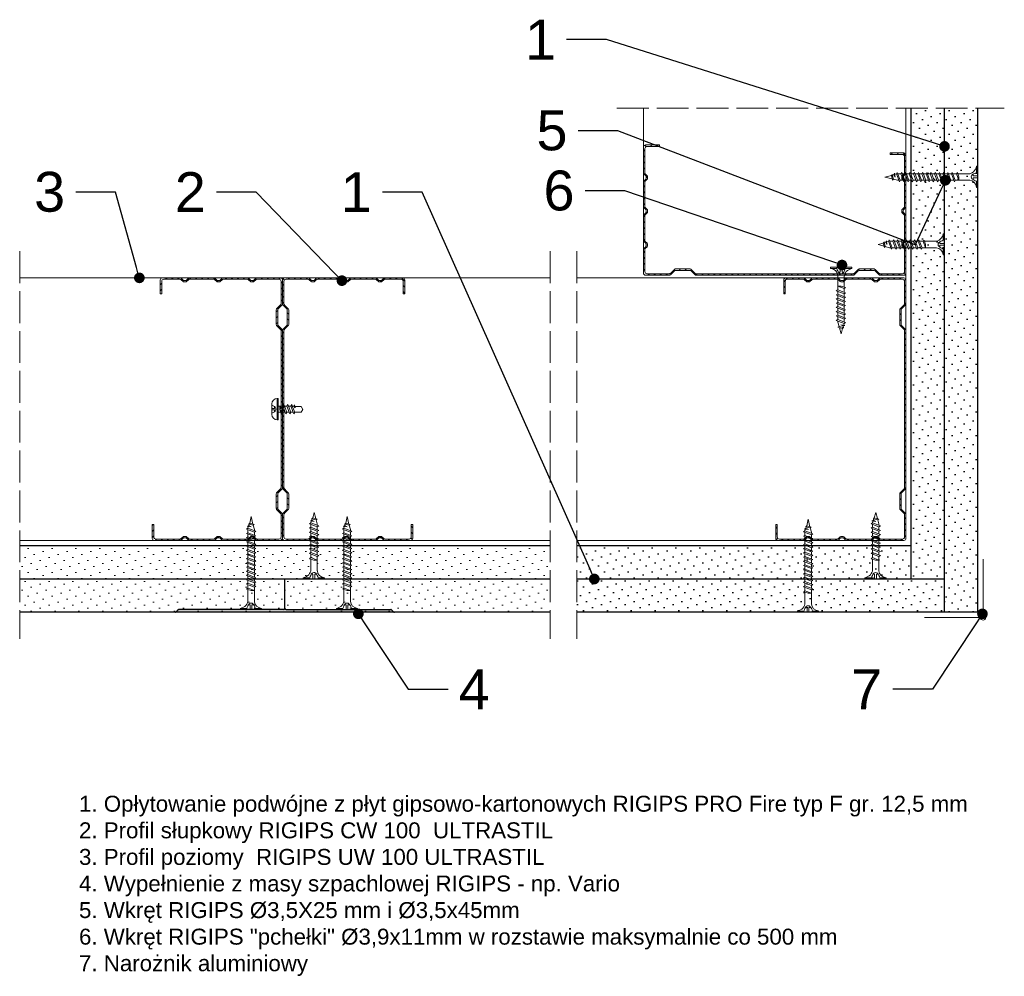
# Model space of a CAD drawing. Header units: millimetres. Extents: x 835 to 3337, y 91 to 2151.
# Tile 8 of 9: x 2962 to 3332, y 855 to 1215. Entities that reach past the tile are written whole.
import ezdxf
from ezdxf import colors
from ezdxf.entities.mleader import LeaderData, LeaderLine
from ezdxf.math import Vec2, Vec3

# ---------------------------------------------------------------- set-up
doc = ezdxf.new("R2010")
doc.units = ezdxf.units.MM
doc.linetypes.add('ACAD_ISO02W100', pattern=[15, 12, -3])
for name, color, linetype, lineweight in [('_RIGIPS AKCESORIA', 7, 'Continuous', 18), ('_RIGIPS G-K', 7, 'Continuous', 25), ('_RIGIPS PROFIL', 7, 'Continuous', 18), ('KRESKOWANIE', 7, 'Continuous', 9), ('PRZERYWANA', 7, 'ACAD_ISO02W100', 9)]:
    doc.layers.add(name, color=color, linetype=linetype, lineweight=lineweight)
doc.styles.get("Standard").update_dxf_attribs({"font": 'arial.ttf'})
pattern_1 = [(315, (1554.5713, 2196.5995), (-1.122532, -3.367596), [0, -3.175])]
pattern_2 = [(315, (2206.1048, 2759.409), (3.367596, 1.122532), [0, -3.175])]
pattern_3 = [(315, (1640.2, -344.6315), (3.367596, 1.122532), [0, -3.175])]

# ---------------------------------------------------------------- blocks, each defined once
blk = doc.blocks.new('CW 100 ULTRASTIL')
h = blk.add_hatch()
h.set_pattern_fill('ANSI31', color=256, scale=0.5, style=0)
h.paths.add_polyline_path([(179.46, 109.85, -0.198912), (179.6, 110.2), (181.11, 111.71, 0.198912), (181.26, 112.06), (181.26, 117.65, 0.198912), (181.11, 118), (179.6, 119.51, -0.198912), (179.46, 119.86), (179.46, 128.31, -0.414214), (180.26, 129.11), (188.58, 129.11, -0.198912), (188.93, 128.96), (189.64, 128.25, 0.198912), (189.99, 128.11), (190.58, 128.11, 0.198912), (190.93, 128.25), (191.64, 128.96, -0.198912), (191.99, 129.11), (201.28, 129.11, -0.198912), (201.63, 128.96), (202.34, 128.25, 0.198912), (202.69, 128.11), (203.28, 128.11, 0.198912), (203.63, 128.25), (204.34, 128.96, -0.198912), (204.69, 129.11), (213.98, 129.11, -0.198912), (214.33, 128.96), (215.04, 128.25, 0.198912), (215.39, 128.11), (215.98, 128.11, 0.198912), (216.33, 128.25), (217.04, 128.96, -0.198912), (217.39, 129.11), (226.56, 129.11, -0.414214), (227.36, 128.31), (227.36, 123.66), (227.91, 123.66), (227.91, 128.86, 0.414214), (227.11, 129.66), (217.39, 129.66, 0.198912), (217.04, 129.51), (216.33, 128.8, -0.198912), (215.98, 128.66), (215.39, 128.66, -0.198912), (215.04, 128.8), (214.33, 129.51, 0.198912), (213.98, 129.66), (204.69, 129.66, 0.198912), (204.34, 129.51), (203.63, 128.8, -0.198912), (203.28, 128.66), (202.69, 128.66, -0.198912), (202.34, 128.8), (201.63, 129.51, 0.198912), (201.28, 129.66), (191.99, 129.66, 0.198912), (191.64, 129.51), (190.93, 128.8, -0.198912), (190.58, 128.66), (189.99, 128.66, -0.198912), (189.64, 128.8), (188.93, 129.51, 0.198912), (188.58, 129.66), (179.71, 129.66, 0.414214), (178.91, 128.86), (178.91, 119.86, 0.198912), (179.05, 119.51), (180.56, 118, -0.198912), (180.71, 117.65), (180.71, 112.06, -0.198912), (180.56, 111.71), (179.05, 110.2, 0.198912), (178.91, 109.85), (178.91, 50.66, 0.198912), (179.05, 50.31), (180.56, 48.8, -0.198912), (180.71, 48.45), (180.71, 42.86, -0.198912), (180.56, 42.51), (179.05, 41, 0.198912), (178.91, 40.65), (178.91, 31.66, 0.414214), (179.71, 30.86), (188.58, 30.86, 0.198912), (188.93, 31), (189.64, 31.71, -0.198912), (189.99, 31.86), (190.58, 31.86, -0.198912), (190.93, 31.71), (191.64, 31, 0.198912), (191.99, 30.86), (201.28, 30.86, 0.198912), (201.63, 31), (202.34, 31.71, -0.198912), (202.69, 31.86), (203.28, 31.86, -0.198912), (203.63, 31.71), (204.34, 31, 0.198912), (204.69, 30.86), (213.98, 30.86, 0.198912), (214.33, 31), (215.04, 31.71, -0.198912), (215.39, 31.86), (215.98, 31.86, -0.198912), (216.33, 31.71), (217.04, 31, 0.198912), (217.39, 30.86), (224.11, 30.86, 0.414214), (224.91, 31.66), (224.91, 36.86), (224.36, 36.86), (224.36, 32.21, -0.414214), (223.56, 31.41), (217.39, 31.41, -0.198912), (217.04, 31.55), (216.33, 32.26, 0.198912), (215.98, 32.41), (215.39, 32.41, 0.198912), (215.04, 32.26), (214.33, 31.55, -0.198912), (213.98, 31.41), (204.69, 31.41, -0.198912), (204.34, 31.55), (203.63, 32.26, 0.198912), (203.28, 32.41), (202.69, 32.41, 0.198912), (202.34, 32.26), (201.63, 31.55, -0.198912), (201.28, 31.41), (191.99, 31.41, -0.198912), (191.64, 31.55), (190.93, 32.26, 0.198912), (190.58, 32.41), (189.99, 32.41, 0.198912), (189.64, 32.26), (188.93, 31.55, -0.198912), (188.58, 31.41), (180.26, 31.41, -0.414214), (179.46, 32.21), (179.46, 40.65, -0.198912), (179.6, 41), (181.11, 42.51, 0.198912), (181.26, 42.86), (181.26, 48.45, 0.198912), (181.11, 48.8), (179.6, 50.31, -0.198912), (179.46, 50.66)])
at = {"layer": '_RIGIPS PROFIL'}
for p, q in [((178.91, 128.86), (178.91, 119.86)), ((179.46, 128.31), (179.46, 119.86)), ((188.58, 129.66), (179.71, 129.66)), ((188.58, 129.11), (180.26, 129.11)), ((188.93, 129.51), (189.64, 128.8)), ((188.93, 128.96), (189.64, 128.25)), ((190.58, 128.66), (189.99, 128.66)), ((190.58, 128.11), (189.99, 128.11)), ((191.64, 129.51), (190.93, 128.8)), ((191.64, 128.96), (190.93, 128.25)), ((201.28, 129.66), (191.99, 129.66)), ((201.28, 129.11), (191.99, 129.11)), ((201.63, 129.51), (202.34, 128.8)), ((201.63, 128.96), (202.34, 128.25)), ((203.28, 128.66), (202.69, 128.66)), ((203.28, 128.11), (202.69, 128.11)), ((204.34, 129.51), (203.63, 128.8)), ((204.34, 128.96), (203.63, 128.25)), ((204.69, 129.66), (213.98, 129.66)), ((204.69, 129.11), (213.98, 129.11)), ((214.33, 129.51), (215.04, 128.8)), ((214.33, 128.96), (215.04, 128.25)), ((215.98, 128.66), (215.39, 128.66)), ((215.98, 128.11), (215.39, 128.11)), ((217.04, 129.51), (216.33, 128.8)), ((217.04, 128.96), (216.33, 128.25)), ((227.11, 129.66), (217.39, 129.66)), ((226.56, 129.11), (217.39, 129.11)), ((227.36, 123.66), (227.36, 128.31)), ((227.91, 123.66), (227.91, 128.86)), ((227.36, 123.66), (227.91, 123.66)), ((180.56, 118), (179.05, 119.51)), ((181.11, 118), (179.6, 119.51)), ((180.71, 117.65), (180.71, 112.06)), ((181.26, 117.65), (181.26, 112.06)), ((180.56, 111.71), (179.05, 110.2)), ((181.11, 111.71), (179.6, 110.2)), ((178.91, 109.85), (178.91, 50.66)), ((179.46, 109.85), (179.46, 50.66)), ((180.56, 48.8), (179.05, 50.31)), ((181.11, 48.8), (179.6, 50.31)), ((180.71, 42.86), (180.71, 48.45)), ((181.26, 42.86), (181.26, 48.45)), ((180.56, 42.51), (179.05, 41)), ((181.11, 42.51), (179.6, 41)), ((178.91, 31.66), (178.91, 40.65)), ((179.46, 32.21), (179.46, 40.65)), ((224.36, 36.86), (224.36, 32.21)), ((224.36, 36.86), (224.91, 36.86)), ((224.91, 36.86), (224.91, 31.66)), ((188.58, 30.86), (179.71, 30.86)), ((188.58, 31.41), (180.26, 31.41)), ((188.93, 31.55), (189.64, 32.26)), ((188.93, 31), (189.64, 31.71)), ((190.58, 32.41), (189.99, 32.41)), ((190.58, 31.86), (189.99, 31.86)), ((191.64, 31.55), (190.93, 32.26)), ((191.64, 31), (190.93, 31.71)), ((201.28, 31.41), (191.99, 31.41)), ((201.28, 30.86), (191.99, 30.86)), ((201.63, 31.55), (202.34, 32.26)), ((201.63, 31), (202.34, 31.71)), ((203.28, 32.41), (202.69, 32.41)), ((203.28, 31.86), (202.69, 31.86)), ((204.34, 31.55), (203.63, 32.26)), ((204.34, 31), (203.63, 31.71)), ((204.69, 31.41), (213.98, 31.41)), ((204.69, 30.86), (213.98, 30.86)), ((214.33, 31.55), (215.04, 32.26)), ((214.33, 31), (215.04, 31.71)), ((215.98, 32.41), (215.39, 32.41)), ((215.98, 31.86), (215.39, 31.86)), ((217.04, 31.55), (216.33, 32.26)), ((217.04, 31), (216.33, 31.71)), ((223.56, 31.41), (217.39, 31.41)), ((224.11, 30.86), (217.39, 30.86))]:
    blk.add_line(p, q, dxfattribs=at)
for centre, radius, start, end in [((179.71, 128.86), 0.8, 90, 180), ((180.26, 128.31), 0.8, 90, 180), ((188.58, 129.16), 0.5, 45, 90), ((188.58, 128.61), 0.5, 45, 90), ((189.99, 129.16), 0.5, 225, 270), ((189.99, 128.61), 0.5, 225, 270), ((190.58, 129.16), 0.5, 270, 315), ((190.58, 128.61), 0.5, 270, 315), ((191.99, 129.16), 0.5, 90, 135), ((191.99, 128.61), 0.5, 90, 135), ((201.28, 129.16), 0.5, 45, 90), ((201.28, 128.61), 0.5, 45, 90), ((202.69, 129.16), 0.5, 225, 270), ((202.69, 128.61), 0.5, 225, 270), ((203.28, 129.16), 0.5, 270, 315), ((203.28, 128.61), 0.5, 270, 315), ((204.69, 129.16), 0.5, 90, 135), ((204.69, 128.61), 0.5, 90, 135), ((213.98, 129.16), 0.5, 45, 90), ((213.98, 128.61), 0.5, 45, 90), ((215.39, 129.16), 0.5, 225, 270), ((215.39, 128.61), 0.5, 225, 270), ((215.98, 129.16), 0.5, 270, 315), ((215.98, 128.61), 0.5, 270, 315), ((217.39, 129.16), 0.5, 90, 135), ((217.39, 128.61), 0.5, 90, 135), ((226.56, 128.31), 0.8, 0, 90), ((227.11, 128.86), 0.8, 0, 90), ((179.41, 119.86), 0.5, 180, 225), ((179.96, 119.86), 0.5, 180, 225), ((180.21, 117.65), 0.5, 0, 45), ((180.76, 117.65), 0.5, 0, 45), ((180.21, 112.06), 0.5, 315, 0), ((180.76, 112.06), 0.5, 315, 0), ((179.41, 109.85), 0.5, 135, 180), ((179.96, 109.85), 0.5, 135, 180), ((179.41, 50.66), 0.5, 180, 225), ((179.96, 50.66), 0.5, 180, 225), ((180.21, 48.45), 0.5, 0, 45), ((180.76, 48.45), 0.5, 0, 45), ((179.41, 40.65), 0.5, 135, 180), ((179.96, 40.65), 0.5, 135, 180), ((180.21, 42.86), 0.5, 315, 0), ((180.76, 42.86), 0.5, 315, 0), ((179.71, 31.66), 0.8, 180, 270), ((180.26, 32.21), 0.8, 180, 270), ((188.58, 31.91), 0.5, 270, 315), ((188.58, 31.36), 0.5, 270, 315), ((189.99, 31.91), 0.5, 90, 135), ((189.99, 31.36), 0.5, 90, 135), ((190.58, 31.91), 0.5, 45, 90), ((190.58, 31.36), 0.5, 45, 90), ((191.99, 31.91), 0.5, 225, 270), ((191.99, 31.36), 0.5, 225, 270), ((201.28, 31.91), 0.5, 270, 315), ((201.28, 31.36), 0.5, 270, 315), ((202.69, 31.91), 0.5, 90, 135), ((202.69, 31.36), 0.5, 90, 135), ((203.28, 31.91), 0.5, 45, 90), ((203.28, 31.36), 0.5, 45, 90), ((204.69, 31.91), 0.5, 225, 270), ((204.69, 31.36), 0.5, 225, 270), ((213.98, 31.91), 0.5, 270, 315), ((213.98, 31.36), 0.5, 270, 315), ((215.39, 31.91), 0.5, 90, 135), ((215.39, 31.36), 0.5, 90, 135), ((215.98, 31.91), 0.5, 45, 90), ((215.98, 31.36), 0.5, 45, 90), ((217.39, 31.91), 0.5, 225, 270), ((217.39, 31.36), 0.5, 225, 270), ((223.56, 32.21), 0.8, 270, 0), ((224.11, 31.66), 0.8, 270, 0)]:
    blk.add_arc(centre, radius, start, end, dxfattribs=at)
blk = doc.blocks.new('TN 25')
at = {"layer": '_RIGIPS AKCESORIA'}
for p, q in [((0, -0.84), (0, 7.16)), ((0, 7.16), (0.46, 7.16)), ((0.46, 4.78), (0, 4.78)), ((0.46, 7.16), (0.46, 4.78)), ((1.77, 3.5), (1.77, 4.2)), ((3.02, 4.46), (8.47, 4.46)), ((7.12, 4.46), (7.12, 3.18)), ((8.03, 2.01), (7.12, 4.46)), ((8.47, 4.46), (8.79, 5)), ((9.61, 1.51), (8.47, 4.46)), ((8.79, 5), (9.93, 2.01)), ((9, 4.46), (10.1, 4.46)), ((10.1, 4.46), (10.41, 5)), ((11.23, 1.51), (10.1, 4.46)), ((10.41, 5), (11.56, 2.01)), ((10.62, 4.46), (11.67, 4.46)), ((11.67, 4.46), (11.99, 5)), ((12.81, 1.51), (11.67, 4.46)), ((11.99, 5), (13.14, 2.01)), ((12.2, 4.46), (13.21, 4.46)), ((13.21, 4.46), (13.52, 5)), ((14.34, 1.51), (13.21, 4.46)), ((13.52, 5), (14.67, 2.01)), ((13.73, 4.46), (14.8, 4.46)), ((14.8, 4.46), (15.12, 5)), ((15.94, 1.51), (14.8, 4.46)), ((15.12, 5), (16.26, 2.01)), ((15.33, 4.46), (16.42, 4.46)), ((16.42, 4.46), (16.73, 5)), ((17.55, 1.51), (16.42, 4.46)), ((16.73, 5), (17.88, 2.01)), ((16.94, 4.46), (17.99, 4.46)), ((17.99, 4.46), (18.31, 5)), ((19.13, 1.51), (17.99, 4.46)), ((18.31, 5), (19.45, 2.01)), ((18.52, 4.46), (19.68, 4.46)), ((19.68, 4.46), (20, 5)), ((20.82, 1.51), (19.68, 4.46)), ((20, 5), (21.14, 2.01)), ((20.21, 4.46), (20.7, 4.46)), ((20.7, 4.46), (22.28, 3.98)), ((22.28, 3.98), (22.56, 4.37)), ((22.7, 2.36), (22.28, 3.98)), ((22.56, 4.37), (23.03, 2.71)), ((22.71, 3.85), (25, 3.24)), ((0, 3.5), (1.77, 3.5)), ((0, 2.83), (1.77, 2.83)), ((0.46, 1.64), (0, 1.64)), ((0.46, -0.84), (0.46, 1.64)), ((1.77, 2.83), (1.77, 2.18)), ((7.49, 2.01), (3.55, 2.01)), ((7.12, 3.18), (7.65, 1.53)), ((7.65, 1.53), (8.03, 2.01)), ((9.41, 2.01), (8.03, 2.01)), ((9.93, 2.01), (9.61, 1.51)), ((11.04, 2.01), (9.93, 2.01)), ((11.56, 2.01), (11.23, 1.51)), ((12.61, 2.01), (11.56, 2.01)), ((13.14, 2.01), (12.81, 1.51)), ((14.15, 2.01), (13.14, 2.01)), ((14.67, 2.01), (14.34, 1.51)), ((15.74, 2.01), (14.67, 2.01)), ((16.26, 2.01), (15.94, 1.51)), ((17.36, 2.01), (16.26, 2.01)), ((17.88, 2.01), (17.55, 1.51)), ((18.93, 2.01), (17.88, 2.01)), ((19.45, 2.01), (19.13, 1.51)), ((19.45, 2.01), (20.62, 2.01)), ((21.14, 2.01), (20.82, 1.51)), ((21.14, 2.01), (21.81, 2.12)), ((21.85, 1.83), (21.67, 3.28)), ((21.67, 3.28), (22.14, 2.4)), ((22.14, 2.4), (21.85, 1.83)), ((22.7, 2.36), (22.14, 2.4)), ((23.03, 2.71), (22.7, 2.36)), ((25, 3.24), (23.03, 2.71)), ((0, -0.84), (0.46, -0.84))]:
    blk.add_line(p, q, dxfattribs=at)
for centre, major_axis, ratio, start_param, end_param in [((3.09, 7.67), (0.17, 3.2), 0.826134, 1.773653, 3.180586), ((-0.04, 0.9), (0, 3.93), 0.848176, -0.720942, -0.151112), ((1.66, 3.18), (0, 0.895), 0.848176, -1.552777, -0.720942), ((3.37, -1.57), (0.28, 3.57), 0.832181, 0.035984, 1.430787), ((-2.73, 15.91), (0, 14.76), 0.848176, 3.399396, 3.475072), ((0.59, 4.62), (0, 2.81), 0.848176, 3.475072, 3.862535), ((1.66, 3.18), (0, 0.895), 0.848176, 3.862535, 4.730408)]:
    blk.add_ellipse(centre, major_axis=major_axis, ratio=ratio, start_param=start_param, end_param=end_param, dxfattribs=at)
blk = doc.blocks.new('TN 35')
at = {"layer": '_RIGIPS AKCESORIA'}
for p, q in [((0, -0.84), (0, 7.16)), ((0, 7.16), (0.46, 7.16)), ((0.46, 4.78), (0, 4.78)), ((0.46, 7.16), (0.46, 4.78)), ((1.77, 3.5), (1.77, 4.2)), ((3.02, 4.46), (8.47, 4.46)), ((7.12, 4.46), (7.12, 3.18)), ((8.03, 2.01), (7.12, 4.46)), ((8.47, 4.46), (8.79, 5)), ((9.61, 1.51), (8.47, 4.46)), ((8.79, 5), (9.93, 2.01)), ((9, 4.46), (10.1, 4.46)), ((10.1, 4.46), (10.41, 5)), ((11.23, 1.51), (10.1, 4.46)), ((10.41, 5), (11.56, 2.01)), ((10.62, 4.46), (11.67, 4.46)), ((11.67, 4.46), (11.99, 5)), ((12.81, 1.51), (11.67, 4.46)), ((11.99, 5), (13.14, 2.01)), ((12.2, 4.46), (13.21, 4.46)), ((13.21, 4.46), (13.52, 5)), ((14.34, 1.51), (13.21, 4.46)), ((13.52, 5), (14.67, 2.01)), ((13.73, 4.46), (14.8, 4.46)), ((14.8, 4.46), (15.12, 5)), ((15.94, 1.51), (14.8, 4.46)), ((15.12, 5), (16.26, 2.01)), ((15.33, 4.46), (16.42, 4.46)), ((16.42, 4.46), (16.73, 5)), ((17.55, 1.51), (16.42, 4.46)), ((16.73, 5), (17.88, 2.01)), ((16.94, 4.46), (17.99, 4.46)), ((17.99, 4.46), (18.31, 5)), ((19.13, 1.51), (17.99, 4.46)), ((18.31, 5), (19.45, 2.01)), ((18.52, 4.46), (19.57, 4.46)), ((19.57, 4.46), (19.88, 5)), ((20.7, 1.51), (19.57, 4.46)), ((19.88, 5), (21.03, 2.01)), ((20.09, 4.46), (21.14, 4.46)), ((21.14, 4.46), (21.46, 5)), ((22.28, 1.51), (21.14, 4.46)), ((21.46, 5), (22.6, 2.01)), ((21.67, 4.46), (22.72, 4.46)), ((22.72, 4.46), (23.03, 5)), ((23.85, 1.51), (22.72, 4.46)), ((23.03, 5), (24.18, 2.01)), ((23.24, 4.46), (24.29, 4.46)), ((24.29, 4.46), (24.61, 5)), ((25.43, 1.51), (24.29, 4.46)), ((24.61, 5), (25.75, 2.01)), ((24.81, 4.46), (25.87, 4.46)), ((25.87, 4.46), (26.18, 5)), ((27, 1.51), (25.87, 4.46)), ((26.18, 5), (27.33, 2.01)), ((26.39, 4.46), (27.44, 4.46)), ((27.44, 4.46), (27.76, 5)), ((28.58, 1.51), (27.44, 4.46)), ((27.76, 5), (28.9, 2.01)), ((27.96, 4.46), (29.13, 4.46)), ((29.13, 4.46), (29.45, 5)), ((30.27, 1.51), (29.13, 4.46)), ((29.45, 5), (30.59, 2.01)), ((29.65, 4.46), (30.15, 4.46)), ((30.15, 4.46), (31.73, 3.98)), ((31.73, 3.98), (32.01, 4.37)), ((32.15, 2.36), (31.73, 3.98)), ((32.01, 4.37), (32.48, 2.71)), ((32.16, 3.85), (35, 3.24)), ((0, 3.5), (1.77, 3.5)), ((0, 2.83), (1.77, 2.83)), ((0.46, 1.64), (0, 1.64)), ((0.46, -0.84), (0.46, 1.64)), ((1.77, 2.83), (1.77, 2.18)), ((7.49, 2.01), (3.55, 2.01)), ((7.12, 3.18), (7.65, 1.53)), ((7.65, 1.53), (8.03, 2.01)), ((9.41, 2.01), (8.03, 2.01)), ((9.93, 2.01), (9.61, 1.51)), ((11.04, 2.01), (9.93, 2.01)), ((11.56, 2.01), (11.23, 1.51)), ((12.61, 2.01), (11.56, 2.01)), ((13.14, 2.01), (12.81, 1.51)), ((14.15, 2.01), (13.14, 2.01)), ((14.67, 2.01), (14.34, 1.51)), ((15.74, 2.01), (14.67, 2.01)), ((16.26, 2.01), (15.94, 1.51)), ((17.36, 2.01), (16.26, 2.01)), ((17.88, 2.01), (17.55, 1.51)), ((18.93, 2.01), (17.84, 2.01)), ((19.45, 2.01), (19.13, 1.51)), ((20.51, 2.01), (19.41, 2.01)), ((21.03, 2.01), (20.7, 1.51)), ((22.08, 2.01), (20.99, 2.01)), ((22.6, 2.01), (22.28, 1.51)), ((23.66, 2.01), (22.56, 2.01)), ((24.18, 2.01), (23.85, 1.51)), ((25.23, 2.01), (24.14, 2.01)), ((25.75, 2.01), (25.43, 1.51)), ((26.81, 2.01), (25.71, 2.01)), ((27.33, 2.01), (27, 1.51)), ((28.38, 2.01), (27.33, 2.01)), ((28.9, 2.01), (28.58, 1.51)), ((28.9, 2.01), (30.07, 2.01)), ((30.59, 2.01), (30.27, 1.51)), ((30.59, 2.01), (31.26, 2.12)), ((31.3, 1.83), (31.12, 3.28)), ((31.12, 3.28), (31.59, 2.4)), ((31.59, 2.4), (31.3, 1.83)), ((32.15, 2.36), (31.59, 2.4)), ((32.48, 2.71), (32.15, 2.36)), ((35, 3.24), (32.48, 2.71)), ((0, -0.84), (0.46, -0.84))]:
    blk.add_line(p, q, dxfattribs=at)
for centre, major_axis, ratio, start_param, end_param in [((3.09, 7.67), (0.17, 3.2), 0.826134, 1.773653, 3.180586), ((-0.04, 0.9), (0, 3.93), 0.848176, -0.720942, -0.151112), ((1.66, 3.18), (0, 0.895), 0.848176, -1.552777, -0.720942), ((3.37, -1.57), (0.28, 3.57), 0.832181, 0.035984, 1.430787), ((-2.73, 15.91), (0, 14.76), 0.848176, 3.399396, 3.475072), ((0.59, 4.62), (0, 2.81), 0.848176, 3.475072, 3.862535), ((1.66, 3.18), (0, 0.895), 0.848176, 3.862535, 4.730408)]:
    blk.add_ellipse(centre, major_axis=major_axis, ratio=ratio, start_param=start_param, end_param=end_param, dxfattribs=at)
blk = doc.blocks.new('naroznik')
at = {"layer": '_RIGIPS AKCESORIA'}
for p, q in [((429.5, 69.65), (429.5, 90.65)), ((430.5, 91.65), (451.5, 91.65))]:
    blk.add_line(p, q, dxfattribs=at)
blk.add_arc((429.5, 91.65), 1, 0, 270, dxfattribs=at)
blk = doc.blocks.new('spoina PRO')
at = {"layer": '_RIGIPS G-K'}
h = blk.add_hatch(dxfattribs=at)
h.set_pattern_fill('AR-SAND', color=256, scale=0.02, style=0)
h.paths.add_polyline_path([(2546.06, 1115.24, -0.198912), (2546.41, 1115.38), (2464, 1115.38, -0.198912), (2464.35, 1115.24), (2465.06, 1114.53, 0.198912), (2465.41, 1114.38), (2504.7, 1114.38, -0.414214), (2505.2, 1113.88, -0.414214), (2505.7, 1114.38), (2545, 1114.38, 0.198912), (2545.35, 1114.53)])
for p, q in [((2464, 1115.38), (2546.41, 1115.38)), ((2464.35, 1115.24), (2465.06, 1114.53)), ((2546.06, 1115.24), (2545.35, 1114.53)), ((2504.7, 1114.38), (2465.41, 1114.38)), ((2505.2, 1113.88), (2505.2, 1102.88)), ((2505.7, 1114.38), (2545, 1114.38))]:
    blk.add_line(p, q, dxfattribs=at)
for centre, start, end in [((2464, 1114.88), 45, 90), ((2546.41, 1114.88), 90, 135), ((2465.41, 1114.88), 225, 270), ((2504.7, 1113.88), 0, 90), ((2505.7, 1113.88), 90, 180), ((2545, 1114.88), 270, 315)]:
    blk.add_arc(centre, 0.5, start, end, dxfattribs=at)
blk = doc.blocks.new('Pchelka')
at = {"layer": '_RIGIPS AKCESORIA'}
for p, q in [((18.38, 159.49), (18.38, 163.49)), ((20.31, 165.49), (20.31, 157.49)), ((20.38, 165.49), (20.72, 165.49)), ((20.72, 165.49), (20.72, 157.49)), ((22.49, 162.62), (22.87, 163.24)), ((23.08, 162.62), (22.87, 163.24)), ((23.98, 162.62), (24.36, 163.24)), ((24.58, 162.62), (24.36, 163.24)), ((25.45, 162.62), (25.83, 163.24)), ((26.04, 162.62), (25.83, 163.24)), ((26.66, 162.62), (26.85, 163.14)), ((26.85, 163.14), (27.13, 162.02)), ((18.38, 161.75), (19.34, 161.75)), ((18.38, 161.22), (19.34, 161.22)), ((19.34, 161.75), (19.34, 162.47)), ((19.34, 161.22), (19.34, 160.5)), ((22.49, 162.62), (20.72, 162.62)), ((21.68, 160.36), (20.72, 160.36)), ((22.28, 160.36), (21.35, 162.62)), ((21.35, 162.62), (21.35, 161.32)), ((21.35, 161.32), (21.9, 159.74)), ((21.9, 159.74), (22.28, 160.36)), ((23.39, 160.36), (22.28, 160.36)), ((23.63, 159.74), (22.49, 162.62)), ((24.01, 160.36), (23.08, 162.62)), ((23.98, 162.62), (23.08, 162.62)), ((23.63, 159.74), (24.01, 160.36)), ((25.12, 159.74), (23.98, 162.62)), ((24.88, 160.36), (24.01, 160.36)), ((25.5, 160.36), (24.58, 162.62)), ((25.43, 162.62), (24.58, 162.62)), ((25.12, 159.74), (25.5, 160.36)), ((26.59, 159.74), (25.45, 162.62)), ((26.35, 160.36), (25.5, 160.36)), ((26.66, 162.62), (26.04, 162.62)), ((26.97, 160.36), (26.04, 162.62)), ((26.59, 159.74), (26.97, 160.36)), ((27.13, 162.02), (26.66, 162.62)), ((29.38, 160.36), (26.97, 160.36)), ((29.38, 162.52), (27.01, 162.52)), ((30.05, 161.42), (29.38, 162.52)), ((29.38, 160.36), (30.05, 161.42)), ((20.38, 157.49), (20.72, 157.49))]:
    blk.add_line(p, q, dxfattribs=at)
for centre, start, end in [((20.38, 163.49), 90, 180), ((20.38, 159.49), 180, 270)]:
    blk.add_arc(centre, 2, start, end, dxfattribs=at)
for centre, major_axis, start_param, end_param in [((17.98, 160.19), (0, 2.76), -0.596517, -0.166765), ((17.98, 162.79), (0, 2.76), 3.308358, 3.73811), ((18.62, 161.26), (0, 1.46), -1.414897, -0.596517), ((18.62, 161.72), (0, 1.46), 3.73811, 4.55649)]:
    blk.add_ellipse(centre, major_axis=major_axis, ratio=0.880282, start_param=start_param, end_param=end_param, dxfattribs=at)
blk = doc.blocks.new('_Dot')
at = {"color": 0, "linetype": 'ByBlock', "lineweight": -2}
blk.add_line((-0.5, 0), (-1, 0), dxfattribs=at)
at = {"color": 0, "linetype": 'ByBlock', "const_width": 0.5}
blk.add_lwpolyline([(-0.25, 0, 1), (0.25, 0, 1)], format="xyb", close=True, dxfattribs=at)

msp = doc.modelspace()

# ---------------------------------------------------------------- hatches: boundary and pattern name
at = {"layer": '_RIGIPS G-K'}
h = msp.add_hatch(dxfattribs=at)
h.set_pattern_fill('DOTS', color=256, scale=2, angle=45, style=0)
h.set_pattern_definition(pattern_1)
h.paths.add_polyline_path([(3309.57, 1181.52), (3297.07, 1181.52), (3297.07, 1004.41), (3309.57, 1004.41)])
h = msp.add_hatch(dxfattribs=at)
h.set_pattern_fill('DOTS', color=256, scale=2, angle=45, style=0)
h.set_pattern_definition(pattern_1)
h.paths.add_polyline_path([(3322.07, 1181.52), (3309.57, 1181.52), (3309.57, 991.91), (3322.07, 991.91)])
h = msp.add_hatch(dxfattribs=at)
h.set_pattern_fill('DOTS', color=256, scale=2, angle=-45, style=0)
h.set_pattern_definition(pattern_2)
h.paths.add_polyline_path([(3171.18, 1016.91), (3171.18, 1004.41), (3297.07, 1004.41), (3297.07, 1016.91)])
h = msp.add_hatch(dxfattribs=at)
h.set_pattern_fill('DOTS', color=256, scale=2, angle=-45, style=0)
h.set_pattern_definition(pattern_2)
h.paths.add_polyline_path([(3171.18, 1004.41), (3171.18, 991.91), (3309.57, 991.91), (3309.57, 1004.41)])
at = {"layer": 'KRESKOWANIE'}
h = msp.add_hatch(dxfattribs=at)
h.set_pattern_fill('DOTS', color=256, scale=2, angle=315, style=0)
h.set_pattern_definition(pattern_3)
h.paths.add_polyline_path([(3161.18, 1016.91), (2961.58, 1016.91), (2961.58, 1004.41), (3161.18, 1004.41)])
h = msp.add_hatch(dxfattribs=at)
h.set_pattern_fill('DOTS', color=256, scale=2, angle=315, style=0)
h.set_pattern_definition(pattern_3)
h.paths.add_polyline_path([(3161.18, 1004.41), (2961.58, 1004.41), (2961.58, 991.91), (3161.18, 991.91)])

# ---------------------------------------------------------------- linework, layer by layer
at = {"layer": '_RIGIPS G-K'}
for p, q in [((3297.07, 1004.41), (3297.07, 1181.52)), ((3309.57, 991.91), (3309.57, 1181.52)), ((3322.07, 991.91), (3322.07, 1181.52)), ((3161.18, 1016.91), (2961.58, 1016.91)), ((3297.07, 1016.91), (3171.18, 1016.91)), ((3161.18, 1004.41), (2961.58, 1004.41)), ((3309.57, 1004.41), (3171.18, 1004.41)), ((3161.18, 991.91), (2961.58, 991.91)), ((3322.07, 991.91), (3171.18, 991.91))]:
    msp.add_line(p, q, dxfattribs=at)
at = {"layer": '_RIGIPS PROFIL', "lineweight": 9}
for p, q in [((3196.27, 1119.51), (3196.27, 1181.52)), ((3295.07, 1019.71), (3295.07, 1181.52)), ((3161.18, 1117.71), (2961.58, 1117.71)), ((3294.27, 1117.71), (3171.18, 1117.71)), ((3161.18, 1018.91), (2961.58, 1018.91)), ((3293.72, 1018.91), (3171.18, 1018.91))]:
    msp.add_line(p, q, dxfattribs=at)
at = {"layer": 'PRZERYWANA'}
for p, q in [((3186.27, 1181.52), (3332.07, 1181.52)), ((2961.58, 1127.71), (2961.58, 981.91)), ((3161.18, 1127.71), (3161.18, 981.91)), ((3171.18, 1127.71), (3171.18, 981.91))]:
    msp.add_line(p, q, dxfattribs=at)

# ---------------------------------------------------------------- block references
msp.add_blockref('Pchelka', (3038.1, 906.82))
at = {"layer": '_RIGIPS AKCESORIA', "rotation": 180}
for name, p in [('TN 35', (3322.07, 1158.88)), ('TN 25', (3309.57, 1133.48)), ('naroznik', (3753.57, 1081.57))]:
    msp.add_blockref(name, p, dxfattribs=at)
at = {"layer": '_RIGIPS AKCESORIA', "xscale": -1}
for name, p, rotation in [('TN 25', (3273.86, 1121.68), 90), ('TN 35', (3045.44, 992.91), 270), ('TN 25', (3069.11, 1004.41), 270), ('TN 35', (3081.58, 992.91), 270), ('TN 35', (3255.05, 991.91), 270), ('TN 25', (3280.45, 1004.41), 270)]:
    msp.add_blockref(name, p, dxfattribs=dict(at, rotation=rotation))
at = {"layer": '_RIGIPS G-K', "rotation": 180}
msp.add_blockref('spoina PRO', (5566.58, 2107.3), dxfattribs=at)
at = {"layer": '_RIGIPS PROFIL'}
for p, rotation in [((3325.93, 939.8), 90), ((3239.37, 1148.57), 180), ((3473.98, 1148.57), 180)]:
    msp.add_blockref('CW 100 ULTRASTIL', p, dxfattribs=dict(at, rotation=rotation))
at = {"layer": '_RIGIPS PROFIL', "xscale": -1, "rotation": 180}
msp.add_blockref('CW 100 ULTRASTIL', (2881.55, 1148.57), dxfattribs=at)

# ---------------------------------------------------------------- texts
at = {"layer": 'KRESKOWANIE', "insert": (2983.9, 922.86), "char_height": 6, "attachment_point": 1}
msp.add_mtext_dynamic_manual_height_columns('1. Opłytowanie podwójne z płyt gipsowo-kartonowych RIGIPS PRO Fire typ F gr. 12,5 mm\\P2. Profil słupkowy RIGIPS CW 100  ULTRASTIL\\P3. Profil poziomy  RIGIPS UW 100 ULTRASTIL\\P4. Wypełnienie z masy szpachlowej RIGIPS - np. Vario\\P5. Wkręt RIGIPS %%C3,5X25 mm i %%C3,5x45mm\\P6. Wkręt RIGIPS "pchełki" %%C3,9x11mm w rozstawie maksymalnie co 500 mm \\P7. Narożnik aluminiowy', width=393.9451, gutter_width=12.5, heights=[0], dxfattribs=at)

# ---------------------------------------------------------------- leaders
at = {"layer": 'KRESKOWANIE'}
ml = msp.add_multileader_mtext('Standard', dxfattribs=at)
ml.set_content('1', color=256)
ml.set_leader_properties()
ml.set_arrow_properties(name='DOT')
ml.build(insert=Vec2(0, 0))
ml.multileader.update_dxf_attribs({"dogleg_length": 15})
ctx = ml.context
ctx.base_point, ctx.char_height, ctx.landing_gap_size, ctx.plane_origin = Vec3(3153.81, 1207.34), 15, 4, Vec3(3315.37, 1174.3)
ctx.text_align_type = 2
notes = []
notes.append((ctx, [(0, (1, 1, 0), (3182.34, 1207.34), (-1, 0), 15, [(0, [(3309.57, 1167.18)], 0, [])])]))
ctx.mtext.insert, ctx.mtext.alignment, ctx.mtext.flow_direction = Vec3(3163.34, 1214.84), 3, 5
ml = msp.add_multileader_mtext('Standard', dxfattribs=at)
ml.set_content('5', color=256)
ml.set_leader_properties()
ml.set_arrow_properties(name='DOT')
ml.build(insert=Vec2(0, 0))
ml.multileader.update_dxf_attribs({"dogleg_length": 15})
ctx = ml.context
ctx.base_point, ctx.char_height, ctx.landing_gap_size, ctx.plane_origin = Vec3(3153.75, 1173.07), 15, 4, Vec3(3317.13, 1140.91)
ctx.text_align_type = 2
notes.append((ctx, [(0, (1, 1, 0), (3186.7, 1173.07), (-1, 0), 15, [(1, [(3309.87, 1154.42), (3298.53, 1130.09)], 0, [])])]))
ctx.mtext.insert, ctx.mtext.alignment, ctx.mtext.flow_direction = Vec3(3167.7, 1180.7), 3, 5
ml = msp.add_multileader_mtext('Standard', dxfattribs=at)
ml.set_content('3', color=256)
ml.set_leader_properties()
ml.set_arrow_properties(name='DOT')
ml.build(insert=Vec2(0, 0))
ml.multileader.update_dxf_attribs({"dogleg_length": 15})
ctx = ml.context
ctx.base_point, ctx.char_height, ctx.landing_gap_size, ctx.plane_origin = Vec3(2964.84, 1149.97), 15, 4, Vec3(3006.61, 1117.71)
ctx.text_align_type = 2
notes.append((ctx, [(0, (1, 1, 0), (2997.66, 1149.97), (-1, 0), 15, [(0, [(3006.61, 1117.71)], 0, [])])]))
ctx.mtext.insert, ctx.mtext.alignment, ctx.mtext.flow_direction = Vec3(2978.66, 1157.6), 3, 5
ml = msp.add_multileader_mtext('Standard', dxfattribs=at)
ml.set_content('2', color=256)
ml.set_leader_properties()
ml.set_arrow_properties(name='DOT')
ml.build(insert=Vec2(0, 0))
ml.multileader.update_dxf_attribs({"dogleg_length": 15})
ctx = ml.context
ctx.base_point, ctx.char_height, ctx.landing_gap_size, ctx.plane_origin = Vec3(3017.65, 1149.97), 15, 4, Vec3(3085.07, 1112.51)
ctx.text_align_type = 2
notes.append((ctx, [(0, (1, 1, 0), (3050.59, 1149.97), (-1, 0), 15, [(0, [(3082.83, 1116.66)], 0, [])])]))
ctx.mtext.insert, ctx.mtext.alignment, ctx.mtext.flow_direction = Vec3(3031.59, 1157.47), 3, 5
ml = msp.add_multileader_mtext('Standard', dxfattribs=at)
ml.set_content('1', color=256)
ml.set_leader_properties()
ml.set_arrow_properties(name='DOT')
ml.build(insert=Vec2(0, 0))
ml.multileader.update_dxf_attribs({"dogleg_length": 15})
ctx = ml.context
ctx.base_point, ctx.char_height, ctx.landing_gap_size, ctx.plane_origin = Vec3(3084.53, 1149.97), 15, 4, Vec3(3177.8, 1037.82)
ctx.text_align_type = 2
notes.append((ctx, [(0, (1, 1, 0), (3113.05, 1149.97), (-1, 0), 15, [(0, [(3177.8, 1004.41)], 0, [])])]))
ctx.mtext.insert, ctx.mtext.alignment, ctx.mtext.flow_direction = Vec3(3094.05, 1157.47), 3, 5
ml = msp.add_multileader_mtext('Standard', dxfattribs=at)
ml.set_content('6', color=256)
ml.set_leader_properties()
ml.set_arrow_properties(name='DOT')
ml.build(insert=Vec2(0, 0))
ml.multileader.update_dxf_attribs({"dogleg_length": 15})
ctx = ml.context
ctx.base_point, ctx.char_height, ctx.landing_gap_size, ctx.plane_origin = Vec3(3156.43, 1150.45), 15, 4, Vec3(3270.99, 1122.54)
ctx.text_align_type = 2
notes.append((ctx, [(0, (1, 1, 0), (3189.34, 1150.45), (-1, 0), 15, [(0, [(3270.99, 1122.54)], 0, [])])]))
ctx.mtext.insert, ctx.mtext.alignment, ctx.mtext.flow_direction = Vec3(3170.34, 1158.08), 3, 5
ml = msp.add_multileader_mtext('Standard', dxfattribs=at)
ml.set_content('4', color=256)
ml.set_leader_properties()
ml.set_arrow_properties(name='DOT')
ml.build(insert=Vec2(0, 0))
ml.multileader.update_dxf_attribs({"dogleg_length": 15})
ctx = ml.context
ctx.base_point, ctx.char_height, ctx.landing_gap_size, ctx.plane_origin = Vec3(3122.77, 962.93), 15, 4, Vec3(3044.18, 991.3)
notes.append((ctx, [(0, (1, 1, 0), (3107.77, 962.93), (1, 0), 15, [(0, [(3089.01, 991.3)], 0, [])])]))
ctx.mtext.insert, ctx.mtext.flow_direction = Vec3(3126.77, 970.43), 5
ml = msp.add_multileader_mtext('Standard', dxfattribs=at)
ml.set_content('7', color=256)
ml.set_leader_properties()
ml.set_arrow_properties(name='DOT')
ml.build(insert=Vec2(0, 0))
ml.multileader.update_dxf_attribs({"dogleg_length": 15})
ctx = ml.context
ctx.base_point, ctx.char_height, ctx.landing_gap_size, ctx.plane_origin = Vec3(3272.36, 962.93), 15, 4, Vec3(3368.67, 991.3)
ctx.text_align_type = 2
notes.append((ctx, [(0, (1, 1, 0), (3305.07, 962.93), (-1, 0), 15, [(0, [(3323.84, 991.3)], 0, [])])]))
ctx.mtext.insert, ctx.mtext.alignment, ctx.mtext.flow_direction = Vec3(3286.07, 970.43), 3, 5
for ctx, leaders in notes:
    for number, flags, end, landing, length, lines in leaders:
        leader = LeaderData()
        leader.index, (leader.has_last_leader_line, leader.has_dogleg_vector, leader.attachment_direction) = number, flags
        leader.last_leader_point, leader.dogleg_vector, leader.dogleg_length = Vec3(end), Vec3(landing), length
        for number, points, colour, breaks in lines:
            line = LeaderLine()
            line.index, line.vertices, line.color, line.breaks = number, Vec3.list(points), colors.encode_raw_color(colour), breaks
            leader.lines.append(line)
        ctx.leaders.append(leader)

doc.saveas('drawing.dxf')
